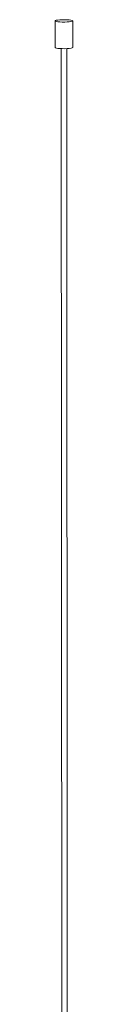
# Model space of a CAD drawing. Header units: millimetres. Extents: x -281 to 678, y -1059 to 41.
# Tile 3 of 3: x 391 to 401, y -509 to 41. Entities that reach past the tile are written whole.
import ezdxf

# ---------------------------------------------------------------- set-up
doc = ezdxf.new("R2010")
doc.units = ezdxf.units.MM

msp = doc.modelspace()

# ---------------------------------------------------------------- linework, layer by layer
at = {"color": 7, "linetype": 'Continuous', "lineweight": 15}
for p, q in [((391.01, 40.31), (391.02, 25.44)), ((401.02, 25.44), (401.01, 40.31)), ((394.52, 24.81), (394.96, -815.27)), ((397.96, -815.27), (397.52, 24.81))]:
    msp.add_line(p, q, dxfattribs=at)
at = {"color": 7, "linetype": 'Continuous', "lineweight": 15, "flags": 128}
for points in [[(396.4, 39.65), (395.04, 39.66), (393.75, 39.72), (392.63, 39.82), (391.77, 39.96), (391.21, 40.12), (391.01, 40.3), (391.18, 40.48), (391.71, 40.64), (392.56, 40.78), (393.67, 40.89), (394.95, 40.95), (396.3, 40.96), (397.64, 40.93), (398.86, 40.85), (399.86, 40.73), (400.58, 40.58), (400.96, 40.41), (400.97, 40.23), (400.62, 40.06), (399.92, 39.9), (398.93, 39.78), (397.73, 39.69), (396.4, 39.65)], [(396.41, 24.78), (395.05, 24.79), (393.76, 24.85), (392.64, 24.95), (391.77, 25.09), (391.22, 25.25), (391.02, 25.43), (391.02, 25.44)], [(401.02, 25.44), (400.98, 25.36), (400.62, 25.19), (399.93, 25.03), (398.94, 24.91), (397.74, 24.82), (396.41, 24.78)]]:
    msp.add_lwpolyline(points, dxfattribs=at)

doc.saveas('drawing.dxf')
